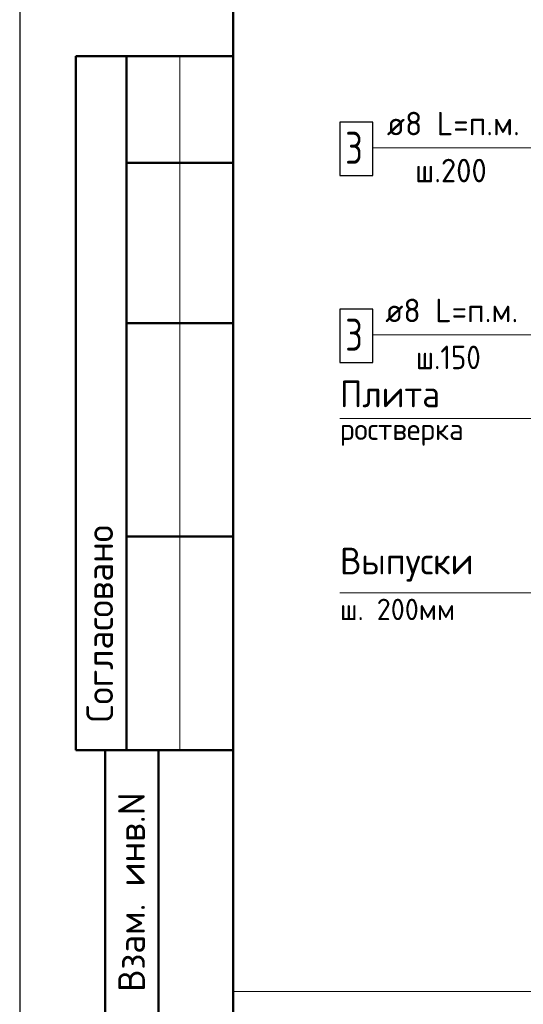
# Model space of a CAD drawing. Header units: millimetres. Extents: x 0 to 42000, y 0 to 29700.
# Tile 2 of 23: x 0 to 4718, y 6620 to 15841. Entities that reach past the tile are written whole.
import ezdxf

# ---------------------------------------------------------------- set-up
doc = ezdxf.new("R2010")
doc.units = ezdxf.units.MM
for name, color, linetype, lineweight in [('Standard', 7, 'Continuous', 25), ('Позиционная метка диаметр_ шаг', 7, 'Continuous', 13), ('Позиционная метка линия выноска', 7, 'Continuous', 13), ('Стена фоновая арматура У1', 7, 'Continuous', 18)]:
    doc.layers.add(name, color=color, linetype=linetype, lineweight=lineweight)
doc.styles.add('ISOCPEUR', font='txt')

msp = doc.modelspace()

# ---------------------------------------------------------------- linework, layer by layer
at = {"layer": 'Standard', "color": 7, "linetype": 'Continuous', "lineweight": 25, "transparency": 33554687}
msp.add_line((2000, 29200), (2000, 1058.3), dxfattribs=at)
at = {"layer": 'Standard', "color": 7, "linetype": 'Continuous', "lineweight": 50, "transparency": 33554687}
for p, q in [((6.2, 15500), (0, 15500)), ((2000, 15500), (526.8, 15500)), ((526.8, 15500), (526.8, 9000)), ((526.8, 15500), (526.8, 9000)), ((1000, 15500), (1000, 9000)), ((2000, 14500), (1000, 14500)), ((2000, 13000), (1000, 13000)), ((2000, 11000), (1000, 11000)), ((0, 9000), (6.2, 9000)), ((526.8, 9000), (2000, 9000)), ((800, 500), (800, 9000)), ((800, 500), (800, 9000)), ((1300, 500), (1300, 9000))]:
    msp.add_line(p, q, dxfattribs=at)
at = {"layer": 'Standard', "color": 7, "linetype": 'Continuous', "lineweight": 13, "transparency": 33554687}
msp.add_line((1500, 15500), (1500, 9000), dxfattribs=at)
at = {"layer": 'Standard', "color": 7, "linetype": 'Continuous', "lineweight": 25, "transparency": 33554687}
msp.add_lwpolyline([(0, 0), (42000, 0), (42000, 29700), (0, 29700), (0, 0)], close=True, dxfattribs=at)
at = {"layer": 'Standard', "color": 7, "linetype": 'Continuous', "lineweight": 50, "transparency": 33554687}
msp.add_lwpolyline([(2000, 29200), (41500, 29200), (41500, 500), (2000, 500), (2000, 29200)], close=True, dxfattribs=at)
at = {"layer": 'Standard', "color": 7, "linetype": 'Continuous', "lineweight": 13, "transparency": 33554687}
for points in [[(14126.3, 29200), (2000, 29200), (2000, 6741), (14126.3, 6741), (14126.3, 29200)], [(23000, 28700), (2000, 28700), (2000, 500), (23000, 500), (23000, 28700)]]:
    msp.add_lwpolyline(points, dxfattribs=at)
at = {"layer": 'Позиционная метка линия выноска', "color": 7, "linetype": 'Continuous', "lineweight": 13, "transparency": 33554687}
for points in [[(3305, 14641.1), (7608.7, 14641.1), (7920.9, 14953.2)], [(4555, 14641.1), (6758.7, 14641.1), (7070.9, 14953.2)], [(3305, 12891.1), (7608.7, 12891.1), (7920.9, 13203.2)], [(4555, 12891.1), (6758.7, 12891.1), (7070.9, 13203.2)], [(6279.6, 11303.2), (6279.6, 12106.1), (3000, 12106.1)], [(7120.9, 10473.4), (6579.6, 10473.4), (3000, 10473.4)]]:
    msp.add_lwpolyline(points, dxfattribs=at)
at = {"layer": 'Стена фоновая арматура У1', "color": 7, "linetype": 'Continuous', "lineweight": 25, "transparency": 33554687}
for points in [[(3000, 14381.1), (3310, 14381.1), (3310, 14881.1), (3000, 14881.1), (3000, 14381.1)], [(3000, 12631.1), (3310, 12631.1), (3310, 13131.1), (3000, 13131.1), (3000, 12631.1)]]:
    msp.add_lwpolyline(points, dxfattribs=at)

# ---------------------------------------------------------------- texts
at = {"layer": 'Standard', "color": 7, "linetype": 'Continuous', "lineweight": 50, "transparency": 33554687, "char_height": 250, "attachment_point": 7, "rotation": 90, "style": 'ISOCPEUR'}
for s, insert, width in [('\\A1;{\\fISOCPEUR|i0|b0;\\H250.000000;\\W1.000000;\\C7;Согласовано}\\P', (875, 9261.5), 2071.875), ('\\A1;{\\fISOCPEUR|i0|b0;\\H250.000000;\\W1.000000;\\C7;Взам. инв.N}\\P', (1173, 6735.9), 1909.099)]:
    msp.add_mtext(s, dxfattribs=dict(at, insert=insert, width=width))
at = {"layer": 'Позиционная метка диаметр_ шаг', "color": 7, "linetype": 'Continuous', "lineweight": 25, "transparency": 33554687, "attachment_point": 7, "style": 'ISOCPEUR'}
for s, insert, char_height, width in [('\\W0.95;Плита', (3000, 12211.2), 250, 1093.334), ('\\W0.97;ростверка', (3000, 11851.2), 200, 1396.215), ('\\W0.96;Выпуски', (3000, 10578.5), 250, 1369.43), ('\\W0.96;ш. 200мм', (3000, 10218.5), 200, 1195.887)]:
    msp.add_mtext(s, dxfattribs=dict(at, insert=insert, char_height=char_height, width=width))
at = {"layer": 'Стена фоновая арматура У1', "color": 7, "linetype": 'Continuous', "lineweight": 13, "transparency": 33554687, "attachment_point": 7, "style": 'ISOCPEUR'}
for s, insert, char_height, width in [('\\W0.97;ø8 L=п.м. ', (3440, 14758.4), 220, 1491.871), ('\\W0.78;3', (3050, 14491.1), 300, 326.407), ('\\W0.95;ш.200 ', (3704, 14318.4), 220, 962.136), ('\\W0.97;ø8 L=п.м. ', (3425, 13008.4), 220, 1491.871), ('\\W0.78;3', (3050, 12741.1), 300, 326.407), ('\\W0.90;ш.150 ', (3711, 12568.4), 220, 912.907)]:
    msp.add_mtext(s, dxfattribs=dict(at, insert=insert, char_height=char_height, width=width))

doc.saveas('drawing.dxf')
